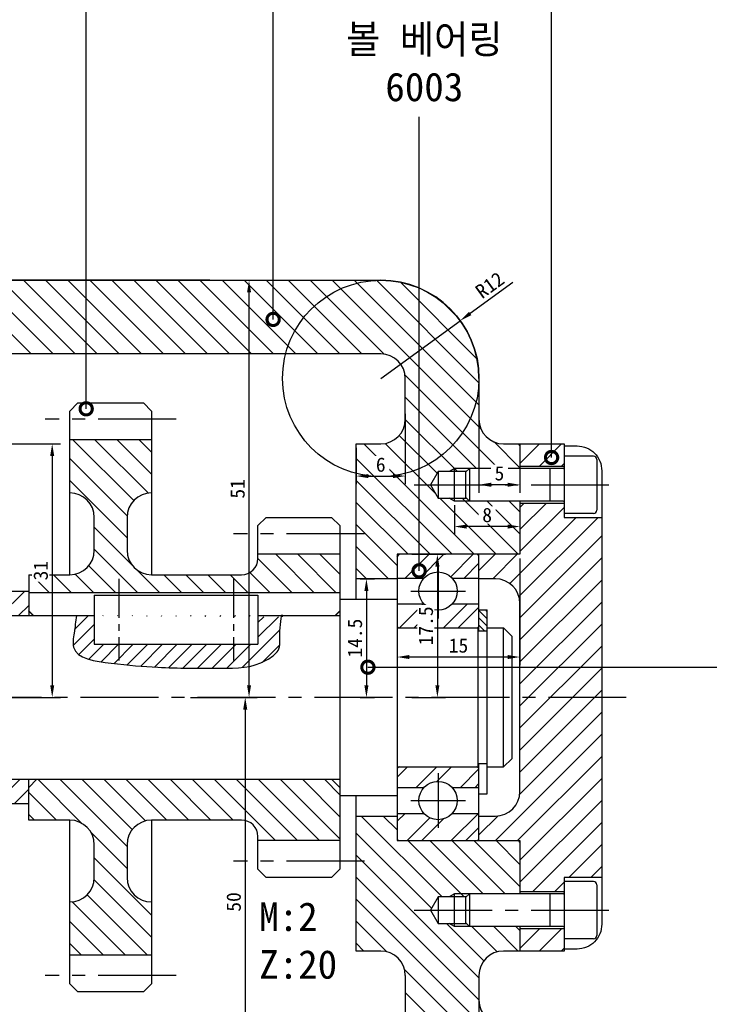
# Model space of a CAD drawing. Header units: millimetres. Extents: x -3 to 420, y 0 to 297.
# Tile 4 of 6: x 126 to 211, y 68 to 188. Entities that reach past the tile are written whole.
import ezdxf

# ---------------------------------------------------------------- set-up
doc = ezdxf.new("R2010")
doc.units = ezdxf.units.MM
doc.header["$LTSCALE"] = 0.5
doc.linetypes.add('CENTER2', pattern=[28.575, 19.05, -3.175, 3.175, -3.175])
for name, color, linetype in [('가는선', 1, 'Continuous'), ('문자', 2, 'Continuous'), ('외형선', 3, 'Continuous'), ('중심선', 1, 'CENTER2')]:
    doc.layers.add(name, color=color, linetype=linetype)
doc.dimstyles.new('ISO-25', dxfattribs={"dimscale": 0.5, "dimtxt": 3.5, "dimasz": 3, "dimexe": 2, "dimexo": 1, "dimgap": 1, "dimtad": 1, "dimdsep": 46, "dimtxsty": 'Standard', "dimcen": 0, "dimclrt": 2, "dimazin": 2, "dimtfac": 1, "dimtmove": 0, "dimatfit": 3, "dimfxl": 1, "dimtfill": 1, "dimarcsym": 0})

# ---------------------------------------------------------------- blocks, each defined once
blk = doc.blocks.new('_DotSmall')
at = {"color": 0, "linetype": 'ByBlock', "const_width": 0.5}
blk.add_lwpolyline([(-0.0625, 0, 1), (0.0625, 0, 1)], format="xyb", close=True, dxfattribs=at)
blk = doc.blocks.new('조립도면')
at = {"layer": '가는선'}
h = blk.add_hatch(dxfattribs=at)
h.set_pattern_fill('ANSI31', color=256, scale=0.6, angle=90)
h.paths.add_polyline_path([(117.5, 71.02, -0.414214), (120.5, 74.02), (123.5, 74.02), (123.5, 87.02), (118.5, 87.02), (118.5, 84.02), (103.5, 84.02), (103.5, 81.02), (109.67, 81.02), (111.5, 81.02), (112.16, 80.64), (113.5, 80.64), (114.44, 79.02), (113.5, 77.39), (112.16, 77.39), (111.5, 77.02), (109.67, 77.02), (103.5, 77.02), (103.5, 74.02), (105.5, 74.02, -0.414214), (108.5, 71.02), (108.5, 68.02, -0.414214), (105.5, 65.02), (101, 65.02, 0.414214), (98, 62.02), (98, 55.02), (117.5, 55.02)])
h.paths.add_polyline_path([(111.5, 77.39), (110.05, 77.39), (109.67, 77.02), (111.5, 77.02)], flags=17)
h.paths.add_polyline_path([(112.16, 77.39), (111.5, 77.39), (111.5, 77.02)], flags=17)
h.paths.add_polyline_path([(111.5, 81.02), (109.67, 81.02), (110.05, 80.64), (111.5, 80.64)], flags=17)
h.paths.add_polyline_path([(111.5, 81.02), (111.5, 80.64), (112.16, 80.64)], flags=17)
h.paths.add_polyline_path([(193, 62.02, 0.414214), (190, 65.02), (185.5, 65.02, -0.414214), (182.5, 68.02), (182.5, 71.02, -0.414214), (185.5, 74.02), (187.5, 74.02), (187.5, 77.02), (181.33, 77.02), (179.5, 77.02), (178.85, 77.39), (177.5, 77.39), (176.57, 79.02), (177.5, 80.64), (178.85, 80.64), (179.5, 81.02), (181.33, 81.02), (187.5, 81.02), (187.5, 87.52), (172.5, 87.52), (172.5, 90.52), (167.5, 90.52), (167.5, 74.02), (170.5, 74.02, -0.414214), (173.5, 71.02), (173.5, 55.02), (193, 55.02)])
h.paths.add_polyline_path([(180.95, 77.39), (179.5, 77.39), (179.5, 77.02), (181.33, 77.02)], flags=17)
h.paths.add_polyline_path([(179.5, 77.39), (178.85, 77.39), (179.5, 77.02)], flags=17)
h.paths.add_polyline_path([(181.33, 81.02), (179.5, 81.02), (179.5, 80.64), (180.95, 80.64)], flags=17)
h.paths.add_polyline_path([(179.5, 81.02), (178.85, 80.64), (179.5, 80.64)], flags=17)
h.paths.add_polyline_path([(123.5, 136.02), (120.5, 136.02, -0.414214), (117.5, 139.02), (117.5, 144.02, -0.414214), (120.5, 147.02), (134.51, 147.02), (134.51, 156.02), (120.5, 156.02, 0.102347), (115.74, 155.03), (115.74, 126.02), (118.5, 126.02), (118.5, 123.02), (123.5, 123.02)])
h.paths.add_polyline_path([(115.74, 155.03, 0.299183), (108.5, 144.02), (108.5, 139.02, -0.414214), (105.5, 136.02), (103.5, 136.02), (103.5, 133.02), (109.67, 133.02), (111.5, 133.02), (112.16, 132.64), (113.5, 132.64), (114.44, 131.02), (115.74, 131.02)])
h.paths.add_polyline_path([(157.35, 156.02), (134.51, 156.02), (134.51, 147.02), (170.5, 147.02, -0.414214), (173.5, 144.02), (173.5, 139.02, -0.414214), (170.5, 136.02), (167.5, 136.02), (167.5, 119.52), (172.5, 119.52), (172.5, 122.52), (175.19, 122.52), (175.19, 155.06, 0.100562), (170.5, 156.02), (157.35, 156.02), (157.35, 151.41, -1), (157.35, 151.04, -1), (157.35, 151.41)])
h.paths.add_polyline_path([(175.19, 155.06), (175.19, 131.02), (176.57, 131.02), (177.5, 132.64), (178.85, 132.64), (179.5, 133.02), (181.33, 133.02), (187.5, 133.02), (187.5, 136.02), (185.5, 136.02, -0.414214), (182.5, 139.02), (182.5, 144.02, 0.30111)])
h.paths.add_polyline_path([(187.5, 129.02), (179.5, 129.02), (178.85, 129.39), (177.5, 129.39), (176.57, 131.02), (175.19, 131.02), (175.19, 122.52), (187.5, 122.52)])
h.paths.add_polyline_path([(115.74, 131.02), (114.44, 131.02), (113.5, 129.39), (112.16, 129.39), (111.5, 129.02), (109.67, 129.02), (103.5, 129.02), (103.5, 126.02), (115.74, 126.02)])
h.paths.add_polyline_path([(111.5, 129.39), (110.05, 129.39), (109.67, 129.02), (111.5, 129.02)], flags=17)
h.paths.add_polyline_path([(112.16, 129.39), (111.5, 129.39), (111.5, 129.02)], flags=17)
h.paths.add_polyline_path([(111.5, 133.02), (109.67, 133.02), (110.05, 132.64), (111.5, 132.64)], flags=17)
h.paths.add_polyline_path([(111.5, 133.02), (111.5, 132.64), (112.16, 132.64)], flags=17)
h.paths.add_polyline_path([(180.95, 129.39), (179.5, 129.39), (179.5, 129.02), (181.33, 129.02)], flags=17)
h.paths.add_polyline_path([(179.5, 129.39), (178.85, 129.39), (179.5, 129.02)], flags=17)
h.paths.add_polyline_path([(179.5, 133.02), (178.85, 132.64), (179.5, 132.64)], flags=17)
h.paths.add_polyline_path([(181.33, 133.02), (179.5, 133.02), (179.5, 132.64), (180.95, 132.64)], flags=17)
h = blk.add_hatch(dxfattribs=at)
h.set_pattern_fill('ANSI31', color=256, scale=0.6, angle=90)
h.paths.add_polyline_path([(165.5, 94.02), (164.5, 95.02), (128.5, 95.02), (127.5, 94.02), (127.5, 90.02), (132.5, 90.02, -0.414214), (135.5, 87.02), (135.5, 83.02, -0.414214), (132.5, 80.02), (132.5, 73.52), (142.5, 73.52), (142.5, 80.02, -0.414214), (139.5, 83.02), (139.5, 87.02, -0.414214), (142.5, 90.02), (153.5, 90.02, -0.414214), (155.5, 88.02), (155.5, 87.52), (165.5, 87.52)])
h.paths.add_polyline_path([(142.5, 136.52), (132.5, 136.52), (132.5, 130.02, -0.414214), (135.5, 127.02), (135.5, 123.02, -0.414214), (132.5, 120.02), (127.5, 120.02), (127.5, 117.82), (165.5, 117.82), (165.5, 122.52), (155.5, 122.52), (155.5, 122.02, -0.414214), (153.5, 120.02), (142.5, 120.02, -0.414214), (139.5, 123.02), (139.5, 127.02, -0.414214), (142.5, 130.02)])
h = blk.add_hatch(dxfattribs=at)
h.set_pattern_fill('ANSI31', color=256, scale=0.6)
h.paths.add_polyline_path([(197.5, 127.02), (192.9, 127.02), (192.9, 128.77), (187.5, 128.77), (187.5, 122.52), (182.5, 122.52), (182.5, 119.52), (184.5, 119.52, -0.414214), (187.5, 116.52), (187.5, 105.02), (197.5, 105.02)])
h.paths.add_polyline_path([(192.9, 136.02), (187.5, 136.02), (187.5, 133.27), (192.9, 133.27)])
h.paths.add_polyline_path([(197.5, 105.02), (187.5, 105.02), (187.5, 93.52, -0.414214), (184.5, 90.52), (182.5, 90.52), (182.5, 87.52), (187.5, 87.52), (187.5, 81.27), (192.9, 81.27), (192.9, 83.02), (197.5, 83.02)])
h.paths.add_polyline_path([(192.9, 76.77), (187.5, 76.77), (187.5, 74.02), (192.9, 74.02)])
h = blk.add_hatch(dxfattribs=at)
h.set_pattern_fill('ANSI32', color=256, scale=0.4)
h.paths.add_polyline_path([(118.5, 125.42, 0.414214), (117.9, 126.02), (107.1, 126.02, 0.414214), (106.5, 125.42), (106.5, 122.43), (110.38, 122.43, -0.445148), (114.63, 122.43), (118.5, 122.43)])
h.paths.add_polyline_path([(118.5, 118.6), (114.63, 118.6, -0.445148), (110.38, 118.6), (106.5, 118.6), (106.5, 115.62, 0.414214), (107.1, 115.02), (117.9, 115.02, 0.414214), (118.5, 115.62)])
h.paths.add_polyline_path([(118.5, 87.6), (114.63, 87.6, -0.445148), (110.38, 87.6), (106.5, 87.6), (106.5, 84.62, 0.414214), (107.1, 84.02), (117.9, 84.02, 0.414214), (118.5, 84.62)])
h.paths.add_polyline_path([(118.5, 94.42, 0.414214), (117.9, 95.02), (107.1, 95.02, 0.414214), (106.5, 94.42), (106.5, 91.43), (110.38, 91.43, -0.445148), (114.63, 91.43), (118.5, 91.43)])
h.paths.add_polyline_path([(182.5, 90.85), (179.24, 90.85, -0.445148), (175.76, 90.85), (172.5, 90.85), (172.5, 87.82, 0.414214), (172.8, 87.52), (182.2, 87.52, 0.414214), (182.5, 87.82)])
h.paths.add_polyline_path([(182.5, 96.22, 0.414214), (182.2, 96.52), (172.8, 96.52, 0.414214), (172.5, 96.22), (172.5, 93.98), (175.76, 93.98, -0.445148), (179.24, 93.98), (182.5, 93.98)])
h.paths.add_polyline_path([(182.5, 116.45), (179.24, 116.45, -0.445148), (175.76, 116.45), (172.5, 116.45), (172.5, 113.82, 0.414214), (172.8, 113.52), (182.2, 113.52, 0.414214), (182.5, 113.82)])
h.paths.add_polyline_path([(182.5, 122.22, 0.414214), (182.2, 122.52), (172.8, 122.52, 0.414214), (172.5, 122.22), (172.5, 119.58), (175.76, 119.58, -0.445148), (179.24, 119.58), (182.5, 119.58)])
h = blk.add_hatch(dxfattribs=at)
h.set_pattern_fill('ANSI31', color=256, scale=0.5)
h.paths.add_polyline_path([(127.5, 118.02), (118.5, 118.02), (118.5, 115.02), (127.5, 115.02)])
h.paths.add_polyline_path([(127.5, 95.02), (118.5, 95.02), (118.5, 92.02), (127.5, 92.02)])
h = blk.add_hatch(dxfattribs=at)
h.set_pattern_fill('ANSI31', color=256, scale=0.4)
edge = h.paths.add_edge_path()
edge.add_spline(control_points=[(158.47, 114.88), (158.47, 114.93), (158.47, 115.65), (157.96, 112.34), (158.44, 110.89), (155.37, 108.58), (150.32, 108.6), (143.72, 108.58), (138.28, 109.11), (132.56, 109.84), (133.07, 113.07), (133.23, 114.32), (133.32, 115.02)], knot_values=[0, 0, 0, 0, 0.139407, 2.014466, 4.424573, 6.290389, 11.919502, 19.637385, 25.376427, 30.344751, 32.060379, 34.217251, 34.217251, 34.217251, 34.217251], degree=3, periodic=0)
edge.add_line((158.41, 115.02), (155.5, 115.02))
edge.add_line((155.5, 115.02), (155.5, 111.52))
edge.add_line((155.5, 111.52), (135.5, 111.52))
edge.add_line((135.5, 111.52), (135.5, 115.02))
edge.add_line((135.5, 115.02), (133.32, 115.02))
h = blk.add_hatch(dxfattribs=at)
h.set_pattern_fill('ANSI31', color=256, scale=0.2, angle=90)
h.paths.add_polyline_path([(183.5, 115.72), (182.5, 115.72), (182.5, 113.12), (183.5, 113.12)])
for points in [[(134.51, 140.3), (134.51, 200.07)], [(157.35, 151.23), (157.35, 199.46)], [(168.93, 108.72), (211.85, 108.72), (211.85, 199.39)], [(191.37, 134.35), (191.37, 198.91)], [(175.19, 120.5), (175.19, 176)]]:
    blk.add_lwpolyline(points)
for p, q in [((179.5, 133.02), (178.85, 132.64)), ((181.33, 133.02), (179.5, 133.02)), ((179.5, 129.02), (178.85, 129.39)), ((181.33, 129.02), (179.5, 129.02)), ((179.5, 81.02), (178.85, 80.64)), ((181.33, 81.02), (179.5, 81.02)), ((179.5, 77.02), (178.85, 77.39)), ((181.33, 77.02), (179.5, 77.02))]:
    blk.add_line(p, q, dxfattribs=at)
blk.add_spline([(133.32, 115.02), (133.03, 112.88), (132.97, 111.16), (137.55, 109.22), (143.26, 108.71), (150.98, 108.59), (156.52, 109.56), (157.95, 110.76), (158.18, 113.16), (158.47, 115.02), (158.47, 114.88)], degree=3, dxfattribs=at)
at = {"layer": '외형선'}
for p, q in [((120.5, 156.02), (170.5, 156.02)), ((170.5, 147.02), (120.5, 147.02)), ((173.5, 139.02), (173.5, 144.02)), ((182.5, 144.02), (182.5, 139.02)), ((132.5, 140.02), (133.5, 141.02)), ((133.5, 141.02), (141.5, 141.02)), ((141.5, 141.02), (142.5, 140.02)), ((132.5, 120.02), (132.5, 140.02)), ((142.5, 140.02), (142.5, 120.02)), ((142.5, 136.52), (132.5, 136.52)), ((167.5, 136.02), (170.5, 136.02)), ((167.5, 117.02), (167.5, 136.02)), ((185.5, 136.02), (192.9, 136.02)), ((187.5, 136.02), (187.5, 133.02)), ((192.9, 136.02), (192.9, 127.02)), ((192.9, 135.76), (194.5, 135.76)), ((196.5, 134.52), (192.9, 134.52)), ((196.9, 134.12), (196.9, 127.92)), ((177.5, 132.64), (176.57, 131.02)), ((180.95, 132.64), (177.5, 132.64)), ((177.5, 132.64), (177.5, 129.39)), ((179.5, 129.02), (179.5, 133.02)), ((180.9, 132.59), (181.33, 133.02)), ((180.9, 129.45), (180.9, 132.59)), ((181.33, 133.02), (181.33, 129.02)), ((192.8, 133.02), (181.33, 133.02)), ((192.9, 133.27), (187.5, 133.27)), ((191.15, 133.02), (191.15, 129.02)), ((197.5, 132.73), (197.5, 77.3)), ((176.57, 131.02), (177.5, 129.39)), ((177.5, 129.39), (180.95, 129.39)), ((180.9, 129.45), (181.33, 129.02)), ((192.8, 129.02), (181.33, 129.02)), ((187.5, 129.02), (187.5, 122.52)), ((187.5, 128.77), (192.9, 128.77)), ((135.5, 123.02), (135.5, 127.02)), ((139.5, 127.02), (139.5, 123.02)), ((155.5, 126.02), (156.5, 127.02)), ((156.5, 127.02), (164.5, 127.02)), ((164.5, 127.02), (165.5, 126.02)), ((196.5, 127.52), (192.9, 127.52)), ((192.9, 127.02), (197.5, 127.02)), ((155.5, 122.02), (155.5, 126.02)), ((165.5, 126.02), (165.5, 84.02)), ((165.5, 122.52), (155.5, 122.52)), ((187.5, 122.52), (172.5, 122.52)), ((172.5, 122.52), (172.5, 87.52)), ((182.5, 113.12), (182.5, 122.52)), ((127.5, 120.02), (132.5, 120.02)), ((127.5, 120.02), (127.5, 115.02)), ((142.5, 120.02), (153.5, 120.02)), ((172.5, 119.52), (167.5, 119.52)), ((175.76, 119.58), (172.5, 119.58)), ((182.5, 119.58), (179.24, 119.58)), ((184.5, 119.52), (182.5, 119.52)), ((118.5, 118.02), (127.5, 118.02)), ((165.5, 117.82), (127.5, 117.82)), ((135.5, 117.52), (155.5, 117.52)), ((135.5, 117.52), (135.5, 111.52)), ((155.5, 117.52), (155.5, 111.52)), ((165.5, 117.02), (172.5, 117.02)), ((172.5, 116.45), (175.76, 116.45)), ((179.24, 116.45), (182.5, 116.45)), ((182.5, 115.72), (183.5, 115.72)), ((183.5, 93.23), (183.5, 115.72)), ((187.5, 93.52), (187.5, 116.52)), ((93.5, 115.02), (135.5, 115.02)), ((155.5, 115.02), (165.5, 115.02)), ((172.5, 113.52), (182.35, 113.52)), ((182.35, 113.52), (182.35, 96.52)), ((183.5, 113.52), (185.5, 113.52)), ((185.5, 96.52), (185.5, 113.52)), ((186.5, 112.52), (185.5, 113.52)), ((183.5, 113.12), (182.35, 113.12)), ((186.5, 112.52), (186.5, 97.52)), ((135.5, 111.52), (155.5, 111.52)), ((186.5, 97.52), (185.5, 96.52)), ((172.5, 96.52), (182.35, 96.52)), ((183.5, 96.92), (182.35, 96.92)), ((182.5, 87.52), (182.5, 96.92)), ((183.5, 96.52), (185.5, 96.52)), ((93.5, 95.02), (165.5, 95.02)), ((127.5, 94.02), (128.5, 95.02)), ((127.5, 90.02), (127.5, 95.02)), ((164.5, 95.02), (165.5, 94.02)), ((175.76, 93.98), (172.5, 93.98)), ((182.5, 93.98), (179.24, 93.98)), ((165.5, 93.02), (172.5, 93.02)), ((167.5, 74.02), (167.5, 93.02)), ((182.5, 93.23), (183.5, 93.23)), ((127.5, 92.02), (118.5, 92.02)), ((167.5, 90.52), (172.5, 90.52)), ((172.5, 90.85), (175.76, 90.85)), ((179.24, 90.85), (182.5, 90.85)), ((182.5, 90.52), (184.5, 90.52)), ((132.5, 90.02), (127.5, 90.02)), ((132.5, 70.02), (132.5, 90.02)), ((142.5, 90.02), (142.5, 70.02)), ((153.5, 90.02), (142.5, 90.02)), ((155.5, 84.02), (155.5, 88.02)), ((135.5, 83.02), (135.5, 87.02)), ((139.5, 87.02), (139.5, 83.02)), ((165.5, 87.52), (155.5, 87.52)), ((172.5, 87.52), (187.5, 87.52)), ((187.5, 87.52), (187.5, 81.02)), ((156.5, 83.02), (155.5, 84.02)), ((165.5, 84.02), (164.5, 83.02)), ((164.5, 83.02), (156.5, 83.02)), ((197.5, 83.02), (192.9, 83.02)), ((192.9, 83.02), (192.9, 74.02)), ((196.5, 82.52), (192.9, 82.52)), ((196.9, 82.12), (196.9, 75.92)), ((179.5, 77.02), (179.5, 81.02)), ((180.9, 80.59), (181.33, 81.02)), ((181.33, 81.02), (181.33, 77.02)), ((192.8, 81.02), (181.33, 81.02)), ((192.9, 81.27), (187.5, 81.27)), ((191.15, 81.02), (191.15, 77.02)), ((177.5, 80.64), (176.57, 79.02)), ((180.95, 80.64), (177.5, 80.64)), ((177.5, 80.64), (177.5, 77.39)), ((180.9, 77.45), (180.9, 80.59)), ((176.57, 79.02), (177.5, 77.39)), ((177.5, 77.39), (180.95, 77.39)), ((180.9, 77.45), (181.33, 77.02)), ((192.8, 77.02), (181.33, 77.02)), ((187.5, 77.02), (187.5, 74.02)), ((187.5, 76.77), (192.9, 76.77)), ((196.5, 75.52), (192.9, 75.52)), ((142.5, 73.52), (132.5, 73.52)), ((170.5, 74.02), (167.5, 74.02)), ((192.9, 74.02), (185.5, 74.02)), ((194.5, 74.27), (192.9, 74.27)), ((173.5, 71.02), (173.5, 55.02)), ((182.5, 71.02), (182.5, 68.02)), ((133.5, 69.02), (132.5, 70.02)), ((142.5, 70.02), (141.5, 69.02)), ((141.5, 69.02), (133.5, 69.02))]:
    blk.add_line(p, q, dxfattribs=at)
for centre in [(177.5, 118.02), (177.5, 92.42)]:
    blk.add_circle(centre, 2.34, dxfattribs=at)
for centre, radius, start, end in [((170.5, 144.02), 12, 0, 90), ((170.5, 144.02), 3, 0, 90), ((170.5, 139.02), 3, 270, 0), ((185.5, 139.02), 3, 180, 270), ((196.5, 134.12), 0.4, 0, 90), ((192.8, 133.12), 0.1, 270, 0), ((132.5, 127.02), 3, 0, 90), ((142.5, 127.02), 3, 90, 180), ((192.8, 128.92), 0.1, 0, 90), ((196.5, 127.92), 0.4, 270, 0), ((132.5, 123.02), 3, 270, 0), ((142.5, 123.02), 3, 180, 270), ((153.5, 122.02), 2, 270, 0), ((172.8, 122.22), 0.3, 90, 180), ((182.2, 122.22), 0.3, 0, 90), ((184.5, 116.52), 3, 0, 90), ((177.5, 114.97), 2.34, 139.4677, 140.9113), ((177.5, 114.97), 2.34, 39.0887, 40.5323), ((172.8, 113.82), 0.3, 180, 270), ((182.2, 113.82), 0.3, 270, 0), ((172.8, 96.22), 0.3, 90, 180), ((182.2, 96.22), 0.3, 0, 90), ((184.5, 93.52), 3, 270, 0), ((177.5, 89.37), 2.34, 139.4677, 140.9113), ((177.5, 89.37), 2.34, 39.0887, 40.5323), ((132.5, 87.02), 3, 0, 90), ((142.5, 87.02), 3, 90, 180), ((153.5, 88.02), 2, 0, 90), ((172.8, 87.82), 0.3, 180, 270), ((182.2, 87.82), 0.3, 270, 0), ((132.5, 83.02), 3, 270, 0), ((142.5, 83.02), 3, 180, 270), ((196.5, 82.12), 0.4, 0, 90), ((192.8, 81.12), 0.1, 270, 0), ((192.8, 76.92), 0.1, 0, 90), ((196.5, 75.92), 0.4, 270, 0), ((170.5, 71.02), 3, 0, 90), ((185.5, 71.02), 3, 90, 180), ((185.5, 68.02), 3, 180, 270)]:
    blk.add_arc(centre, radius, start, end, dxfattribs=at)
for points, knots in [([(194.5, 135.76), (194.87, 135.76), (195.31, 135.67), (195.99, 135.39), (196.36, 135.14), (196.88, 134.61), (197.13, 134.24), (197.42, 133.55), (197.5, 133.1), (197.5, 132.73)], [0, 0, 0, 0, 0.1107547, 0.1107547, 0.2219869, 0.2219869, 0.3338643, 0.3338643, 0.446399, 0.446399, 0.446399, 0.446399]), ([(197.5, 77.3), (197.5, 76.93), (197.42, 76.49), (197.13, 75.79), (196.88, 75.42), (196.36, 74.89), (195.99, 74.65), (195.31, 74.36), (194.87, 74.27), (194.5, 74.27)], [-0.446399, -0.446399, -0.446399, -0.446399, -0.3338643, -0.3338643, -0.2219869, -0.2219869, -0.1107547, -0.1107547, 0, 0, 0, 0])]:
    blk.add_open_spline(points, degree=3, knots=knots, dxfattribs=at)
for points, weights in [([(128.06, 115.02), (127.79, 115.3), (127.5, 115.6)], [1.04164291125, 1.02098661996, 1]), ([(165.5, 115.6), (165.22, 115.3), (164.94, 115.02)], [1, 1.02098661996, 1.04164291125])]:
    blk.add_rational_spline(points, weights, degree=2, dxfattribs=at)
at = {"layer": '중심선'}
for p, q in [((145.5, 139.02), (129.5, 139.02)), ((174.57, 131.02), (199.5, 131.02)), ((168.5, 125.02), (152.5, 125.02)), ((177.5, 121.36), (177.5, 114.68)), ((174.16, 118.02), (180.84, 118.02)), ((200.5, 105.02), (53.5, 105.02)), ((177.5, 95.76), (177.5, 89.08)), ((174.16, 92.42), (180.84, 92.42)), ((168.5, 85.02), (152.5, 85.02)), ((174.57, 79.02), (199.5, 79.02)), ((145.5, 71.02), (129.5, 71.02))]:
    blk.add_line(p, q, dxfattribs=at)
at = {"layer": '중심선', "ltscale": 0.5}
for p, q in [((138.5, 119.52), (138.5, 109.52)), ((152.5, 119.52), (152.5, 109.52))]:
    blk.add_line(p, q, dxfattribs=at)
at = {"xscale": 3, "yscale": 3, "zscale": 3}
for p, rotation in [((157.35, 151.23), 270), ((134.51, 140.3), 270), ((191.37, 134.35), 270), ((175.19, 120.5), 270), ((168.93, 108.72), 180)]:
    blk.add_blockref('_DotSmall', p, dxfattribs=dict(at, rotation=rotation))
at = {"layer": '문자', "char_height": 3.5}
for s, width, heights, insert, attachment_point in [('깊은 홈\\P볼 베어링\\P6003', 45.4245, [24.04], (175.82, 185.46), 5), ('M:2\\PZ:20', 45.8098, [14.42], (155.65, 75.28), 4)]:
    blk.add_mtext_dynamic_manual_height_columns(s, width=width, gutter_width=25, heights=heights, dxfattribs=dict(at, insert=insert, attachment_point=attachment_point))
blk = doc.blocks.new('*D6')
at = {"color": 0, "lineweight": -2, "transparency": 16777216}
for p, q in [((147.27, 105.02), (154.94, 105.02)), ((153.94, 103.52), (153.94, 56.52)), ((147.27, 55.02), (154.94, 55.02))]:
    blk.add_line(p, q, dxfattribs=at)
at = {"color": 0, "transparency": 16777216}
for points in [[(153.69, 103.52), (154.19, 103.52), (153.94, 105.02)], [(153.69, 56.52), (154.19, 56.52), (153.94, 55.02)]]:
    blk.add_solid(points, dxfattribs=at)
at = {"layer": 'Defpoints', "color": 0, "transparency": 16777216}
for p in [(146.77, 105.02), (146.77, 55.02), (153.94, 55.02)]:
    blk.add_point(p, dxfattribs=at)
at = {"color": 2, "transparency": 16777216, "insert": (152.54, 80.02), "char_height": 1.75, "attachment_point": 5, "rotation": 90, "bg_fill": 3, "box_fill_scale": 1.1, "bg_fill_color": 256, "bg_fill_true_color": 13158600, "bg_fill_transparency": 0}
blk.add_mtext('50', dxfattribs=at)
blk = doc.blocks.new('*D7')
at = {"color": 0, "lineweight": -2, "transparency": 16777216}
for p, q in [((154.44, 156.02), (155.41, 156.02)), ((154.41, 106.52), (154.41, 154.52)), ((154.44, 105.02), (155.41, 105.02))]:
    blk.add_line(p, q, dxfattribs=at)
at = {"color": 0, "transparency": 16777216}
for points in [[(154.16, 154.52), (154.66, 154.52), (154.41, 156.02)], [(154.16, 106.52), (154.66, 106.52), (154.41, 105.02)]]:
    blk.add_solid(points, dxfattribs=at)
at = {"layer": 'Defpoints', "color": 0, "transparency": 16777216}
for p in [(153.94, 156.02), (154.41, 156.02), (153.94, 105.02)]:
    blk.add_point(p, dxfattribs=at)
at = {"color": 2, "transparency": 16777216, "insert": (153.01, 130.52), "char_height": 1.75, "attachment_point": 5, "rotation": 90, "bg_fill": 3, "box_fill_scale": 1.1, "bg_fill_color": 256, "bg_fill_true_color": 13158600, "bg_fill_transparency": 0}
blk.add_mtext('51', dxfattribs=at)
blk = doc.blocks.new('*D10')
at = {"color": 0, "lineweight": -2, "transparency": 16777216}
for p, q in [((108.5, 69.02), (108.5, 46.02)), ((182.5, 69.02), (182.5, 46.02)), ((181, 47.02), (110, 47.02))]:
    blk.add_line(p, q, dxfattribs=at)
at = {"color": 0, "transparency": 16777216}
for points in [[(110, 47.27), (110, 46.77), (108.5, 47.02)], [(181, 47.27), (181, 46.77), (182.5, 47.02)]]:
    blk.add_solid(points, dxfattribs=at)
at = {"layer": 'Defpoints', "color": 0, "transparency": 16777216}
for p in [(108.5, 69.52), (182.5, 69.52), (108.5, 47.02)]:
    blk.add_point(p, dxfattribs=at)
at = {"color": 2, "transparency": 16777216, "insert": (145.5, 48.41), "char_height": 1.75, "attachment_point": 5, "bg_fill": 3, "box_fill_scale": 1.1, "bg_fill_color": 256, "bg_fill_true_color": 13158600, "bg_fill_transparency": 0}
blk.add_mtext('74', dxfattribs=at)
blk = doc.blocks.new('*D11')
at = {"color": 0, "lineweight": -2, "transparency": 16777216}
for p, q in [((186.65, 155.76), (181.42, 151.96)), ((170.5, 144.02), (180.21, 151.07))]:
    blk.add_line(p, q, dxfattribs=at)
at = {"color": 0, "transparency": 16777216}
blk.add_solid([(181.27, 152.16), (181.57, 151.75), (180.21, 151.07)], dxfattribs=at)
at = {"layer": 'Defpoints', "color": 0, "transparency": 16777216}
for p in [(180.21, 151.07), (170.5, 144.02)]:
    blk.add_point(p, dxfattribs=at)
at = {"color": 2, "transparency": 16777216, "insert": (183.82, 155.43), "char_height": 1.75, "attachment_point": 5, "rotation": 36.0278, "bg_fill": 3, "box_fill_scale": 1.1, "bg_fill_color": 256, "bg_fill_true_color": 13158600, "bg_fill_transparency": 0}
blk.add_mtext('R12', dxfattribs=at)
blk = doc.blocks.new('*D12')
at = {"color": 0, "lineweight": -2, "transparency": 16777216}
for p, q in [((149.62, 156.02), (-1, 156.02)), ((0, 148.52), (0, 154.52)), ((149.62, 147.02), (-1, 147.02))]:
    blk.add_line(p, q, dxfattribs=at)
at = {"color": 0, "transparency": 16777216}
for points in [[(-0.25, 154.52), (0.25, 154.52), (0, 156.02)], [(-0.25, 148.52), (0.25, 148.52), (0, 147.02)]]:
    blk.add_solid(points, dxfattribs=at)
at = {"layer": 'Defpoints', "color": 0, "transparency": 16777216}
for p in [(0, 156.02), (150.12, 156.02), (150.12, 147.02)]:
    blk.add_point(p, dxfattribs=at)
at = {"color": 2, "transparency": 16777216, "insert": (-1.4, 151.52), "char_height": 1.75, "attachment_point": 5, "rotation": 90, "bg_fill": 3, "box_fill_scale": 1.1, "bg_fill_color": 256, "bg_fill_true_color": 13158600, "bg_fill_transparency": 0}
blk.add_mtext('9', dxfattribs=at)
blk = doc.blocks.new('*D16')
at = {"color": 0, "lineweight": -2, "transparency": 16777216}
for p, q in [((124, 136.02), (131.36, 136.02)), ((130.36, 134.52), (130.36, 106.52)), ((124, 105.02), (131.36, 105.02))]:
    blk.add_line(p, q, dxfattribs=at)
at = {"color": 0, "transparency": 16777216}
for points in [[(130.11, 134.52), (130.61, 134.52), (130.36, 136.02)], [(130.11, 106.52), (130.61, 106.52), (130.36, 105.02)]]:
    blk.add_solid(points, dxfattribs=at)
at = {"layer": 'Defpoints', "color": 0, "transparency": 16777216}
for p in [(123.5, 136.02), (123.5, 105.02), (130.36, 105.02)]:
    blk.add_point(p, dxfattribs=at)
at = {"color": 2, "transparency": 16777216, "insert": (128.96, 120.52), "char_height": 1.75, "attachment_point": 5, "rotation": 90, "bg_fill": 3, "box_fill_scale": 1.1, "bg_fill_color": 256, "bg_fill_true_color": 13158600, "bg_fill_transparency": 0}
blk.add_mtext('31', dxfattribs=at)
blk = doc.blocks.new('*D23')
at = {"color": 0, "lineweight": -2, "transparency": 16777216}
for p, q in [((173.5, 139.7), (173.5, 131.08)), ((167.5, 135.52), (167.5, 131.08)), ((169, 132.08), (172, 132.08))]:
    blk.add_line(p, q, dxfattribs=at)
at = {"color": 0, "transparency": 16777216}
for points in [[(169, 132.33), (169, 131.83), (167.5, 132.08)], [(172, 132.33), (172, 131.83), (173.5, 132.08)]]:
    blk.add_solid(points, dxfattribs=at)
at = {"layer": 'Defpoints', "color": 0, "transparency": 16777216}
for p in [(173.5, 140.2), (167.5, 136.02), (173.5, 132.08)]:
    blk.add_point(p, dxfattribs=at)
at = {"color": 2, "transparency": 16777216, "insert": (170.5, 133.47), "char_height": 1.75, "attachment_point": 5, "bg_fill": 3, "box_fill_scale": 1.1, "bg_fill_color": 256, "bg_fill_true_color": 13158600, "bg_fill_transparency": 0}
blk.add_mtext('6', dxfattribs=at)
blk = doc.blocks.new('*D24')
at = {"color": 0, "lineweight": -2, "transparency": 16777216}
for p, q in [((182.5, 139.7), (182.5, 130.02)), ((187.5, 135.52), (187.5, 130.02)), ((186, 131.02), (184, 131.02))]:
    blk.add_line(p, q, dxfattribs=at)
at = {"color": 0, "transparency": 16777216}
for points in [[(184, 131.27), (184, 130.77), (182.5, 131.02)], [(186, 131.27), (186, 130.77), (187.5, 131.02)]]:
    blk.add_solid(points, dxfattribs=at)
at = {"layer": 'Defpoints', "color": 0, "transparency": 16777216}
for p in [(182.5, 140.2), (187.5, 136.02), (182.5, 131.02)]:
    blk.add_point(p, dxfattribs=at)
at = {"color": 2, "transparency": 16777216, "insert": (185, 132.41), "char_height": 1.75, "attachment_point": 5, "bg_fill": 3, "box_fill_scale": 1.1, "bg_fill_color": 256, "bg_fill_true_color": 13158600, "bg_fill_transparency": 0}
blk.add_mtext('5', dxfattribs=at)
blk = doc.blocks.new('*D29')
at = {"color": 0, "lineweight": -2, "transparency": 16777216}
for p, q in [((174.29, 122.52), (178.42, 122.52)), ((177.42, 121.02), (177.42, 106.52)), ((174.29, 105.02), (178.42, 105.02))]:
    blk.add_line(p, q, dxfattribs=at)
at = {"color": 0, "transparency": 16777216}
for points in [[(177.17, 121.02), (177.67, 121.02), (177.42, 122.52)], [(177.17, 106.52), (177.67, 106.52), (177.42, 105.02)]]:
    blk.add_solid(points, dxfattribs=at)
at = {"layer": 'Defpoints', "color": 0, "transparency": 16777216}
for p in [(173.79, 122.52), (173.79, 105.02), (177.42, 105.02)]:
    blk.add_point(p, dxfattribs=at)
at = {"color": 2, "transparency": 16777216, "insert": (176.02, 113.77), "char_height": 1.75, "attachment_point": 5, "rotation": 90, "bg_fill": 3, "box_fill_scale": 1.1, "bg_fill_color": 256, "bg_fill_true_color": 13158600, "bg_fill_transparency": 0}
blk.add_mtext('17.5', dxfattribs=at)
blk = doc.blocks.new('*D30')
at = {"color": 0, "lineweight": -2, "transparency": 16777216}
for p, q in [((172.5, 122.02), (172.5, 108.96)), ((187.5, 122.02), (187.5, 108.96)), ((186, 109.96), (174, 109.96))]:
    blk.add_line(p, q, dxfattribs=at)
at = {"color": 0, "transparency": 16777216}
for points in [[(174, 110.21), (174, 109.71), (172.5, 109.96)], [(186, 110.21), (186, 109.71), (187.5, 109.96)]]:
    blk.add_solid(points, dxfattribs=at)
at = {"layer": 'Defpoints', "color": 0, "transparency": 16777216}
for p in [(172.5, 122.52), (187.5, 122.52), (172.5, 109.96)]:
    blk.add_point(p, dxfattribs=at)
at = {"color": 2, "transparency": 16777216, "insert": (180, 111.36), "char_height": 1.75, "attachment_point": 5, "bg_fill": 3, "box_fill_scale": 1.1, "bg_fill_color": 256, "bg_fill_true_color": 13158600, "bg_fill_transparency": 0}
blk.add_mtext('15', dxfattribs=at)
blk = doc.blocks.new('*D31')
at = {"color": 0, "lineweight": -2, "transparency": 16777216}
for p, q in [((168, 119.52), (169.75, 119.52)), ((168.75, 118.02), (168.75, 106.52)), ((168, 105.02), (169.75, 105.02))]:
    blk.add_line(p, q, dxfattribs=at)
at = {"color": 0, "transparency": 16777216}
for points in [[(168.5, 118.02), (169, 118.02), (168.75, 119.52)], [(168.5, 106.52), (169, 106.52), (168.75, 105.02)]]:
    blk.add_solid(points, dxfattribs=at)
at = {"layer": 'Defpoints', "color": 0, "transparency": 16777216}
for p in [(167.5, 119.52), (167.5, 105.02), (168.75, 105.02)]:
    blk.add_point(p, dxfattribs=at)
at = {"color": 2, "transparency": 16777216, "insert": (167.35, 112.27), "char_height": 1.75, "attachment_point": 5, "rotation": 90, "bg_fill": 3, "box_fill_scale": 1.1, "bg_fill_color": 256, "bg_fill_true_color": 13158600, "bg_fill_transparency": 0}
blk.add_mtext('14.5', dxfattribs=at)
blk = doc.blocks.new('*D32')
at = {"color": 0, "lineweight": -2, "transparency": 16777216}
for p, q in [((179.5, 128.52), (179.5, 124.91)), ((187.5, 128.52), (187.5, 124.91)), ((186, 125.91), (181, 125.91))]:
    blk.add_line(p, q, dxfattribs=at)
at = {"color": 0, "transparency": 16777216}
for points in [[(181, 126.16), (181, 125.66), (179.5, 125.91)], [(186, 126.16), (186, 125.66), (187.5, 125.91)]]:
    blk.add_solid(points, dxfattribs=at)
at = {"layer": 'Defpoints', "color": 0, "transparency": 16777216}
for p in [(179.5, 129.02), (187.5, 129.02), (179.5, 125.91)]:
    blk.add_point(p, dxfattribs=at)
at = {"color": 2, "transparency": 16777216, "insert": (183.5, 127.31), "char_height": 1.75, "attachment_point": 5, "bg_fill": 3, "box_fill_scale": 1.1, "bg_fill_color": 256, "bg_fill_true_color": 13158600, "bg_fill_transparency": 0}
blk.add_mtext('8', dxfattribs=at)

msp = doc.modelspace()

# ---------------------------------------------------------------- linework, layer by layer
msp.add_circle((170.503, 144.016), 12)

# ---------------------------------------------------------------- block references
msp.add_blockref('조립도면', (0, 0))

# ---------------------------------------------------------------- next in the draw order: dimensions: what is measured, and where the dimension line sits
dim = msp.add_radius_dim(center=(170.503, 144.016), mpoint=(180.208, 151.074), dimstyle='ISO-25', override={"dimldrblk": 'DotSmall'})
dim.commit()
dim.dimension.update_dxf_attribs({"geometry": '*D11', "text_midpoint": (183.818, 155.432)})
for base, p1, p2, picture, middle in [((0, 156.016), (150.117, 147.016), (150.117, 156.016), '*D12', (-1.397, 151.516)), ((130.363, 105.016), (123.503, 136.016), (123.503, 105.016), '*D16', (128.963, 120.516)), ((177.42, 105.016), (173.785, 122.516), (173.785, 105.016), '*D29', (176.021, 113.766)), ((168.747, 105.016), (167.503, 119.516), (167.503, 105.016), '*D31', (167.348, 112.266)), ((153.938, 55.016), (146.769, 105.016), (146.769, 55.016), '*D6', (152.541, 80.016))]:
    dim = msp.add_linear_dim(base=base, p1=p1, p2=p2, angle=90, dimstyle='ISO-25', override={"dimldrblk": 'DotSmall'})
    dim.commit()
    dim.dimension.update_dxf_attribs({"geometry": picture, "text_midpoint": middle})
for base, p1, p2, picture, middle in [((173.503, 132.076), (167.503, 136.016), (173.503, 140.199), '*D23', (170.503, 133.473)), ((182.503, 131.016), (187.503, 136.016), (182.503, 140.199), '*D24', (185.003, 132.412)), ((179.503, 125.911), (187.503, 129.016), (179.503, 129.016), '*D32', (183.503, 127.308))]:
    dim = msp.add_linear_dim(base=base, p1=p1, p2=p2, dimstyle='ISO-25', override={"dimldrblk": 'DotSmall'})
    dim.commit()
    dim.dimension.update_dxf_attribs({"geometry": picture, "text_midpoint": middle})

# ---------------------------------------------------------------- next in the draw order: dimensions: what is measured, and where the dimension line sits
dim = msp.add_linear_dim(base=(154.414, 156.016), p1=(153.938, 105.016), p2=(153.938, 156.016), angle=90, dimstyle='ISO-25', override={"dimldrblk": 'DotSmall'})
dim.commit()
dim.dimension.update_dxf_attribs({"geometry": '*D7', "text_midpoint": (153.014, 130.516)})
for base, p1, p2, picture, middle in [((172.503, 109.957), (187.503, 122.516), (172.503, 122.516), '*D30', (180.003, 111.356)), ((108.503, 47.015), (182.503, 69.516), (108.503, 69.516), '*D10', (145.503, 48.415))]:
    dim = msp.add_linear_dim(base=base, p1=p1, p2=p2, dimstyle='ISO-25', override={"dimldrblk": 'DotSmall'})
    dim.commit()
    dim.dimension.update_dxf_attribs({"geometry": picture, "text_midpoint": middle})

doc.saveas('drawing.dxf')
